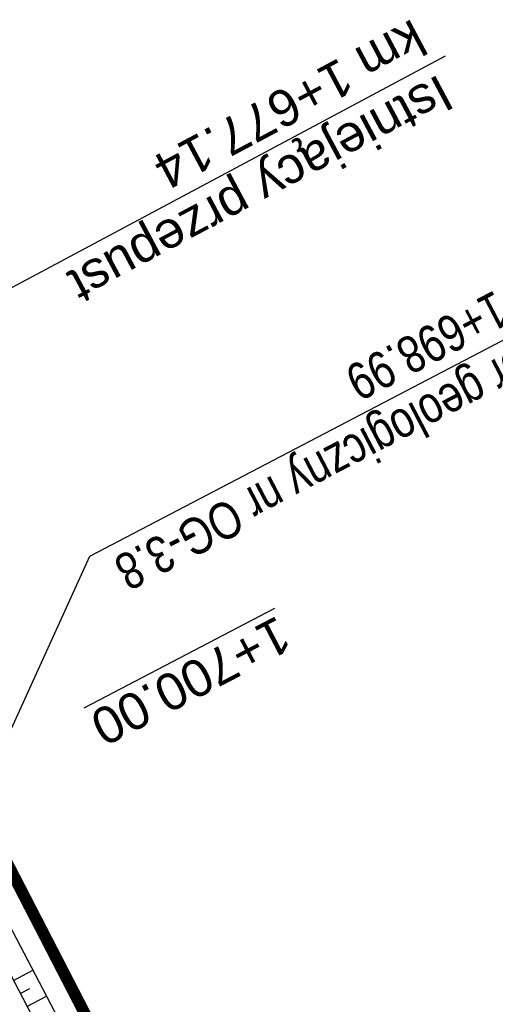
# Model space of a CAD drawing. Header units: metres. Extents: x 7529682 to 7533711, y 5721195 to 5727842.
# Tile 145 of 232: x 7530516 to 7530532, y 5726290 to 5726323. Entities that reach past the tile are written whole.
import ezdxf

# ---------------------------------------------------------------- set-up
doc = ezdxf.new("R2010")
doc.units = ezdxf.units.M
doc.linetypes.add('817-dzialki-09-05-04$0$HIDDEN', pattern=[0.375, 0.25, -0.125])
for name, color, linetype, lineweight, true_color in [('D-hatch-ciag-pieszo-rowerowy', 7, 'Continuous', 13, 0xff9f80), ('D-LR-etap-III', 7, '817-dzialki-09-05-04$0$HIDDEN', 50, 0x00008f), ('D-przekroje-pop', 7, 'Continuous', 50, 0x000099)]:
    doc.layers.add(name, color=color, linetype=linetype, lineweight=lineweight, true_color=true_color)
doc.layers.add('D-opisy', color=2, linetype='Continuous', lineweight=30)
doc.layers.add('D-otw-geotechniczne-opis', color=7, linetype='Continuous', lineweight=30)
for name, color, linetype in [('D-pobocza', 60, 'Continuous'), ('D-skarpa', 2, 'Continuous'), ('D-skarpa-kreskowanie', 2, 'Continuous')]:
    doc.layers.add(name, color=color, linetype=linetype)
doc.styles.add('2mm08', font='arial.ttf', dxfattribs={"width": 0.8})
doc.styles.get("Standard").update_dxf_attribs({"font": 'arial.ttf'})

msp = doc.modelspace()

# ---------------------------------------------------------------- hatches: boundary and pattern name
at = {"layer": 'D-hatch-ciag-pieszo-rowerowy'}
h = msp.add_hatch(dxfattribs=at)
h.set_pattern_fill('ANSI37', color=256, scale=0.15, style=0)
h.set_pattern_definition([(45, (0, 0), (-0.3367596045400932, 0.3367596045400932), []), (135, (0, 0), (-0.3367596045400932, -0.3367596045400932), [])])
edge = h.paths.add_edge_path()
edge.add_line((7530579.998522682, 5726163.493739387), (7530582.284496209, 5726164.518555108))
edge.add_line((7530582.284496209, 5726164.518555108), (7530574.938047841, 5726178.433592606))
edge.add_arc((7530619.154135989, 5726201.777490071), 49.99999999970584, 202.6680019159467, 207.8318275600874, ccw=False)
edge.add_line((7530573.016462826, 5726182.507951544), (7530570.149922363, 5726189.371401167))
edge.add_arc((7530524.012249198, 5726170.10186264), 50.00000000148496, 22.66800191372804, 27.59343639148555)
edge.add_line((7530568.325081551, 5726193.261588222), (7530565.111118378, 5726199.411048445))
edge.add_arc((7530529.660852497, 5726180.883267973), 40.00000000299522, 27.5934364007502, 33.13088798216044)
edge.add_line((7530563.157820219, 5726202.745407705), (7530555.510576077, 5726214.462444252))
edge.add_arc((7530589.007543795, 5726236.324583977), 39.99999999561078, 208.4475238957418, 213.1308879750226, ccw=False)
edge.add_line((7530553.837393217, 5726217.270437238), (7530543.027684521, 5726237.223001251))
edge.add_line((7530543.027684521, 5726237.223001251), (7530528.098577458, 5726266.318802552))
edge.add_line((7530528.098577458, 5726266.318802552), (7530507.524476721, 5726305.703644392))
edge.add_line((7530507.524476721, 5726305.703644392), (7530488.365786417, 5726341.908676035))
edge.add_line((7530488.365786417, 5726341.908676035), (7530485.291037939, 5726347.724119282))
edge.add_line((7530485.291037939, 5726347.724119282), (7530482.336740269, 5726347.963133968))
edge.add_line((7530482.336740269, 5726347.963133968), (7530486.156097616, 5726340.739370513))
edge.add_line((7530486.156097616, 5726340.739370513), (7530505.311679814, 5726304.540212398))
edge.add_line((7530505.311679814, 5726304.540212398), (7530525.878466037, 5726265.169372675))
edge.add_line((7530525.878466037, 5726265.169372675), (7530540.816194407, 5726236.056769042))
edge.add_line((7530540.816194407, 5726236.056769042), (7530551.687957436, 5726215.98966512))
edge.add_arc((7530586.858108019, 5726235.043811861), 40.00000000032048, 208.4475238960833, 213.1308879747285)
edge.add_line((7530553.361140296, 5726213.181672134), (7530560.998180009, 5726201.480270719))
edge.add_arc((7530527.501212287, 5726179.618130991), 40.00000000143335, 27.59343638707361, 33.130887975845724, ccw=False)
edge.add_line((7530562.95147817, 5726198.145911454), (7530566.059636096, 5726192.19889448))
edge.add_arc((7530521.746803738, 5726169.039168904), 50.00000000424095, 22.668001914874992, 27.593436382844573, ccw=False)
edge.add_line((7530567.884476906, 5726188.308707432), (7530570.753025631, 5726181.440449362))
edge.add_arc((7530616.890698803, 5726200.709987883), 50.00000000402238, 202.6680019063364, 207.8318275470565)
edge.add_line((7530572.674610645, 5726177.366090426), (7530579.998522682, 5726163.493739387))

# ---------------------------------------------------------------- linework, layer by layer
at = {"layer": 'D-LR-etap-III', "ltscale": 10, "flags": 128}
msp.add_lwpolyline([(7531750.474471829, 5723895.103125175, 0.4, 0.4, 0), (7531750.505, 5723895.13, 0.4, 0.4, 0), (7531682.71, 5724022.92, 0.4, 0.4, 0), (7531619.177023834, 5724147.203692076, 0.4, 0.4, 0), (7531592.308960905, 5724198.48863389, 0.4, 0.4, 0), (7531553.263875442, 5724272.918564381, 0.4, 0.4, 0), (7531504.019999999, 5724366.79, 0.4, 0.4, 0), (7531482.09, 5724407.62, 0.4, 0.4, 0), (7531412.350402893, 5724541.182759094, 0.4, 0.4, 0), (7531388.463669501, 5724586.929768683, 0.4, 0.4, 0), (7531345.12, 5724669.94, 0.4, 0.4, 0), (7531127.66, 5725081.67, 0.4, 0.4, 0), (7531059.253139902, 5725211.040795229, 0.4, 0.4, 0), (7531008.007244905, 5725307.953830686, 0.4, 0.4, 0), (7530964.181635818, 5725390.835555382, 0.4, 0.4, 0), (7530914.557354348, 5725484.683561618, 0.4, 0.4, 0), (7530865.243241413, 5725577.493975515, 0.4, 0.4, 0), (7530840.085257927, 5725624.058651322, 0.4, 0.4, 0), (7530802.559525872, 5725694.924584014, 0.4, 0.4, 0), (7530755.54, 5725787.51, 0.4, 0.4, 0), (7530708.717810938, 5725876.303221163, 0.4, 0.4, 0), (7530695.12, 5725902.09, 0.4, 0.4, 0), (7530642.91397006, 5726001.07839487, 0.4, 0.4, 0), (7530634.934723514, 5726016.146615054, 0.4, 0.4, 0), (7530610.820000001, 5726061.929999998, 0.4, 0.4, 0), (7530610.820000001, 5726061.929999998, 0.4, 0.4, 0), (7530607.21, 5726063.51, 0.4, 0.4, 0), (7530597.42, 5726080.68, 0.4, 0.4, 0), (7530591.16, 5726088.44, 0.4, 0.4, 0), (7530581.28, 5726107.21, 0.4, 0.4, 0), (7530571.29, 5726130.56, 0.4, 0.4, 0), (7530549.554994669, 5726171.527317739, 0.4, 0.4, 0), (7530531.014309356, 5726206.473807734, 0.4, 0.4, 0), (7530516.461208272, 5726236.016618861, 0.4, 0.4, 0), (7530500.798929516, 5726266.141265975, 0.4, 0.4, 0), (7530491.349999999, 5726283.94, 0.4, 0.4, 0), (7530482.4, 5726303.41, 0.4, 0.4, 0), (7530482.4, 5726303.41, 0.4, 0.4, 0), (7530450.41, 5726357.28, 0.4, 0.4, 0), (7530397.759396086, 5726458.499907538, 0.4, 0.4, 0), (7530334.707815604, 5726583.664702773, 0.4, 0.4, 0), (7530303.939274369, 5726645.167943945, 0.4, 0.4, 0), (7530300.509779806, 5726651.777515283, 0.4, 0.4, 0), (7530289.213532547, 5726671.966724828, 0.4, 0.4, 0), (7530281.54, 5726685.57, 0.4, 0.4, 0), (7530261.37085633, 5726724.163374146, 0.4, 0.4, 0), (7530254.03, 5726738.21, 0.4, 0.4, 0), (7530197.219999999, 5726845.06, 0.4, 0.4, 0), (7530194.71, 5726849.15, 0.4, 0.4, 0), (7530195.92, 5726850.75, 0.4, 0.4, 0), (7530170.546669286, 5726892.961489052, 0.4, 0.4, 0), (7530143.174718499, 5726945.065838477, 0.4, 0.4, 0), (7530105.059999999, 5727018.32, 0.4, 0.4, 0), (7530100.059999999, 5727027.16, 0.4, 0.4, 0), (7530062.318670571, 5727099.625398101, 0.4, 0.4, 0), (7530015.378537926, 5727189.420463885, 0.4, 0.4, 0), (7529983.207960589, 5727250.206596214, 0.4, 0.4, 0), (7529953.284293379, 5727306.74720398, 0.4, 0.4, 0), (7529900.67053443, 5727406.15903814, 0.4, 0.4, 0), (7529890.630239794, 5727425.131178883, 0.4, 0.4, 0), (7529875.155383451, 5727454.426350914, 0.4, 0.4, 0), (7529857.560096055, 5727487.787346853, 0.4, 0.4, 0), (7529835.194401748, 5727530.19312405, 0.4, 0.4, 0), (7529811.740544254, 5727574.662079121, 0.4, 0.4, 0), (7529792.101859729, 5727611.922638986, 0.4, 0.4, 0), (7529768.066117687, 5727657.469613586, 0.4, 0.4, 0), (7529755.210566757, 5727682.131373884, 0.4, 0.4, 0), (7529753.309999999, 5727681.13, 0.4, 0.4, 0), (7529739.21, 5727707.77, 0.4, 0.4, 0), (7529735.394745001, 5727711.251990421, 0.4, 0.4, 0), (7529725.42, 5727730.2, 0.4, 0.4, 0), (7529723.55, 5727729.88, 0.4, 0.4, 0), (7529695.566668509, 5727782.932080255, 0.4, 0.4, 0), (7529717.67971874, 5727794.024357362, 0.4, 0.4, 0), (7529736.274870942, 5727758.647400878, 0.4, 0.4, 0), (7529736.274870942, 5727758.647400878, 0.4, 0.4, 0), (7529744.511003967, 5727750.406106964, 0.4, 0.4, 0), (7529744.511003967, 5727750.406106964, 0.4, 0.4, 0), (7529750.282568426, 5727738.549848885, 0.4, 0.4, 0), (7529777.108510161, 5727687.569424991, 0.4, 0.4, 0), (7529796.51537536, 5727651.329932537, 0.4, 0.4, 0), (7529814.937945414, 5727616.793170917, 0.4, 0.4, 0), (7529839.006722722, 5727572.303976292, 0.4, 0.4, 0), (7529860.617626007, 5727532.509108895, 0.4, 0.4, 0), (7529882.348967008, 5727491.504261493, 0.4, 0.4, 0), (7529904.865139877, 5727449.096370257, 0.4, 0.4, 0), (7529920.747384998, 5727418.884773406, 0.4, 0.4, 0), (7529946.676504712, 5727368.547487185, 0.4, 0.4, 0), (7529972.024701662, 5727320.573310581, 0.4, 0.4, 0), (7529987.740014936, 5727290.153392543, 0.4, 0.4, 0), (7529996.497385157, 5727273.661630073, 0.4, 0.4, 0), (7530017.541471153, 5727234.202689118, 0.4, 0.4, 0), (7530033.053657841, 5727204.864166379, 0.4, 0.4, 0), (7530051.622983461, 5727170.222745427, 0.4, 0.4, 0), (7530069.276612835, 5727137.015751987, 0.4, 0.4, 0), (7530089.385386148, 5727097.533639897, 0.4, 0.4, 0), (7530109.712512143, 5727060.746615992, 0.4, 0.4, 0), (7530136.769722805, 5727011.640131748, 0.4, 0.4, 0), (7530162.446686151, 5726962.743777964, 0.4, 0.4, 0), (7530187.674104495, 5726916.992101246, 0.4, 0.4, 0), (7530207.820739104, 5726879.335323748, 0.4, 0.4, 0), (7530230.625609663, 5726834.518686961, 0.4, 0.4, 0), (7530262.288093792, 5726776.61832811, 0.4, 0.4, 0), (7530277.509672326, 5726760.213143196, 0.4, 0.4, 0), (7530286.036865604, 5726744.106684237, 0.4, 0.4, 0), (7530288.097472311, 5726735.884066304, 0.4, 0.4, 0), (7530290.393870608, 5726725.046963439, 0.4, 0.4, 0), (7530296.17664807, 5726713.582980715, 0.4, 0.4, 0), (7530302.726195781, 5726701.18226779, 0.4, 0.4, 0), (7530325.685047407, 5726657.466383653, 0.4, 0.4, 0), (7530343.243978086, 5726623.648592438, 0.4, 0.4, 0), (7530360.229820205, 5726591.746871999, 0.4, 0.4, 0), (7530383.20855044, 5726548.059469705, 0.4, 0.4, 0), (7530406.017875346, 5726503.605514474, 0.4, 0.4, 0), (7530427.464919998, 5726462.620289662, 0.4, 0.4, 0), (7530447.9278544, 5726424.388014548, 0.4, 0.4, 0), (7530471.126878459, 5726379.920667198, 0.4, 0.4, 0), (7530490.501003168, 5726343.033350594, 0.4, 0.4, 0), (7530509.499458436, 5726306.733076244, 0.4, 0.4, 0), (7530529.890269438, 5726267.244072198, 0.4, 0.4, 0), (7530543.852446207, 5726238.990319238, 0.4, 0.4, 0), (7530554.808897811, 5726218.943990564, 0.4, 0.4, 0), (7530559.027108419, 5726212.223286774, 0.4, 0.4, 0), (7530563.060988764, 5726206.409670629, 0.4, 0.4, 0), (7530566.93354971, 5726200.463543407, 0.4, 0.4, 0), (7530569.771022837, 5726194.901501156, 0.4, 0.4, 0), (7530571.47319415, 5726191.282350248, 0.4, 0.4, 0), (7530572.839142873, 5726188.024533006, 0.4, 0.4, 0), (7530575.295071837, 5726182.034664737, 0.4, 0.4, 0), (7530579.736851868, 5726173.306070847, 0.4, 0.4, 0), (7530583.3, 5726167.41, 0.4, 0.4, 0), (7530593.4, 5726163.33, 0.4, 0.4, 0), (7530598.618375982, 5726155.264489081, 0.4, 0.4, 0), (7530608.258304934, 5726140.497132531, 0.4, 0.4, 0), (7530603.269999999, 5726136.83, 0.4, 0.4, 0), (7530606.53, 5726131.84, 0.4, 0.4, 0), (7530604.239057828, 5726124.21679044, 0.4, 0.4, 0), (7530605.847136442, 5726121.630127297, 0.4, 0.4, 0), (7530608.971611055, 5726116.164124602, 0.4, 0.4, 0), (7530618.114293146, 5726097.791111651, 0.4, 0.4, 0), (7530651.213125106, 5726034.959524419, 0.4, 0.4, 0), (7530670.243741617, 5725998.61095082, 0.4, 0.4, 0), (7530698.075474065, 5725945.952624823, 0.4, 0.4, 0), (7530716.505955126, 5725911.3051464, 0.4, 0.4, 0), (7530735.223454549, 5725875.667401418, 0.4, 0.4, 0), (7530752.504235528, 5725842.154920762, 0.4, 0.4, 0), (7530778.310652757, 5725793.501254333, 0.4, 0.4, 0), (7530797.499961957, 5725756.381811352, 0.4, 0.4, 0), (7530812.518974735, 5725728.28874362, 0.4, 0.4, 0), (7530820.039295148, 5725713.160404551, 0.4, 0.4, 0), (7530822.422446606, 5725710.193574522, 0.4, 0.4, 0), (7530833.154893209, 5725688.800634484, 0.4, 0.4, 0), (7530849.629354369, 5725656.158601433, 0.4, 0.4, 0), (7530867.98290276, 5725621.963939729, 0.4, 0.4, 0), (7530872.629809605, 5725612.88760475, 0.4, 0.4, 0), (7530880.354488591, 5725597.594500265, 0.4, 0.4, 0), (7530883.839446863, 5725593.389159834, 0.4, 0.4, 0), (7530891.782113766, 5725587.763349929, 0.4, 0.4, 0), (7530895.038670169, 5725584.280746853, 0.4, 0.4, 0), (7530897.033644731, 5725580.941110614, 0.4, 0.4, 0), (7530900.951646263, 5725579.945856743, 0.4, 0.4, 0), (7530904.80970798, 5725571.977328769, 0.4, 0.4, 0), (7530903.682362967, 5725568.566434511, 0.4, 0.4, 0), (7530908.900614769, 5725558.844845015, 0.4, 0.4, 0), (7530910.252030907, 5725545.671606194, 0.4, 0.4, 0), (7530912.872986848, 5725538.645543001, 0.4, 0.4, 0), (7530945.278171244, 5725478.464284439, 0.4, 0.4, 0), (7530959.692318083, 5725450.24628822, 0.4, 0.4, 0), (7531002.82670893, 5725368.192370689, 0.4, 0.4, 0), (7531044.703532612, 5725290.314293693, 0.4, 0.4, 0), (7531064.098839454, 5725253.212562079, 0.4, 0.4, 0), (7531083.010253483, 5725216.677517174, 0.4, 0.4, 0), (7531113.013137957, 5725158.465613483, 0.4, 0.4, 0), (7531137.364304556, 5725113.07076138, 0.4, 0.4, 0), (7531150.830830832, 5725086.711759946, 0.4, 0.4, 0), (7531159.745663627, 5725076.640848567, 0.4, 0.4, 0), (7531166.309999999, 5725074.58, 0.4, 0.4, 0), (7531172.29, 5725062.58, 0.4, 0.4, 0), (7531170.589828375, 5725055.605912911, 0.4, 0.4, 0), (7531173.732823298, 5725044.080706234, 0.4, 0.4, 0), (7531215.342008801, 5724964.859648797, 0.4, 0.4, 0), (7531238.054496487, 5724921.684649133, 0.4, 0.4, 0), (7531262.389821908, 5724875.282876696, 0.4, 0.4, 0), (7531295.587160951, 5724811.265731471, 0.4, 0.4, 0), (7531348.487908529, 5724712.362812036, 0.4, 0.4, 0), (7531363.740817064, 5724682.68394264, 0.4, 0.4, 0), (7531366.986905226, 5724675.865317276, 0.4, 0.4, 0), (7531382.541261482, 5724646.110625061, 0.4, 0.4, 0), (7531401.299165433, 5724610.874551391, 0.4, 0.4, 0), (7531428.964837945, 5724558.862274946, 0.4, 0.4, 0), (7531449.111202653, 5724520.397801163, 0.4, 0.4, 0), (7531477.292992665, 5724465.831467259, 0.4, 0.4, 0), (7531500.996290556, 5724421.112506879, 0.4, 0.4, 0), (7531512.121834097, 5724400.549045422, 0.4, 0.4, 0), (7531513.78163794, 5724396.757451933, 0.4, 0.4, 0), (7531526.32, 5724379.39, 0.4, 0.4, 0), (7531566.783642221, 5724302.73628205, 0.4, 0.4, 0), (7531578.579156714, 5724282.774819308, 0.4, 0.4, 0), (7531584.232619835, 5724273.111246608, 0.4, 0.4, 0), (7531590.109283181, 5724263.508189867, 0.4, 0.4, 0), (7531593.027899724, 5724258.771479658, 0.4, 0.4, 0), (7531595.711841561, 5724254.226824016, 0.4, 0.4, 0), (7531601.659976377, 5724243.898197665, 0.4, 0.4, 0), (7531606.097733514, 5724235.986407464, 0.4, 0.4, 0), (7531609.382207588, 5724230.799061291, 0.4, 0.4, 0), (7531611.580260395, 5724227.671180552, 0.4, 0.4, 0), (7531612.707802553, 5724225.86410867, 0.4, 0.4, 0), (7531618.665224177, 5724214.480919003, 0.4, 0.4, 0), (7531619.885522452, 5724212.333950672, 0.4, 0.4, 0), (7531620.931818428, 5724210.787064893, 0.4, 0.4, 0), (7531623.518605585, 5724207.111542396, 0.4, 0.4, 0), (7531626.143926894, 5724203.61306897, 0.4, 0.4, 0), (7531632.022984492, 5724196.485954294, 0.4, 0.4, 0), (7531653.949089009, 5724152.617641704, 0.4, 0.4, 0), (7531656.750690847, 5724143.103797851, 0.4, 0.4, 0), (7531659.61440691, 5724133.254504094, 0.4, 0.4, 0), (7531661.627147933, 5724128.646047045, 0.4, 0.4, 0.01093811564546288), (7531674.314987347, 5724101.43546424, 0.4, 0.4, 0), (7531685.137626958, 5724081.408252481, 0.4, 0.4, 0), (7531692.159945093, 5724066.277333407, 0.4, 0.4, 0), (7531699.662164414, 5724051.388120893, 0.4, 0.4, 0), (7531704.480624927, 5724040.808561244, 0.4, 0.4, 0), (7531704.480624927, 5724040.808561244, 0.4, 0.4, 0), (7531704.401251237, 5724037.368913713, 0.4, 0.4, 0), (7531720.383609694, 5724003.441317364, 0.4, 0.4, 0), (7531728.79890528, 5723986.206298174, 0.4, 0.4, 0), (7531733.237926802, 5723977.192631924, 0.4, 0.4, 0), (7531736.750027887, 5723969.505210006, 0.4, 0.4, 0), (7531737.336143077, 5723968.518916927, 0.4, 0.4, 0), (7531738.285051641, 5723967.699360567, 0.4, 0.4, 0), (7531742.180915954, 5723962.346428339, 0.4, 0.4, 0), (7531744.286141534, 5723958.615526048, 0.4, 0.4, 0), (7531755.393260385, 5723944.192617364, 0.4, 0.4, 0), (7531758.69, 5723936.76, 0.4, 0.4, 0), (7531780.08, 5723929.25, 0.4, 0.4, 0), (7531792.611989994, 5723906.337708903, 0.4, 0.4, 0), (7531792.611989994, 5723906.337708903, 0.4, 0.4, 0), (7531756.962094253, 5723883.055323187, 0.4, 0.4, 0), (7531750.46, 5723895.130000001, 0.4, 0.4, 0), (7531750.46, 5723895.130000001, 0, 0, 0)], format="xyseb", dxfattribs=at)
at = {"layer": 'D-opisy'}
msp.add_line((7530500.62, 5726306.08), (7530530.687670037, 5726322.120006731), dxfattribs=at)
at = {"layer": 'D-otw-geotechniczne-opis', "linetype": 'ByBlock', "lineweight": 30}
msp.add_lwpolyline([(7530535.578339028, 5726313.961989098), (7530518.556595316, 5726305.070063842), (7530515.720150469, 5726298.82676913), (7530510.632079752, 5726296.168830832)], dxfattribs=at)
at = {"layer": 'D-pobocza'}
msp.add_lwpolyline([(7530324.032388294, 5726655.813713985), (7530341.471974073, 5726622.699070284), (7530358.390317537, 5726590.298920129), (7530381.35380982, 5726547.094645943), (7530404.499700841, 5726502.816380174), (7530425.990268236, 5726461.837237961), (7530446.370276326, 5726422.955378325), (7530469.336376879, 5726378.969782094), (7530488.807806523, 5726342.142381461), (7530507.967036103, 5726305.936330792), (7530528.542599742, 5726266.548688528), (7530543.469982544, 5726237.456247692), (7530554.277020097, 5726217.508614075, 0.02043787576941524), (7530555.92928817, 5726214.735721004), (7530563.576532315, 5726203.018684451, -0.0241663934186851), (7530565.554246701, 5726199.642645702), (7530568.768209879, 5726193.493185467, -0.02149457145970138), (7530570.611299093, 5726189.564096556), (7530573.477839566, 5726182.700646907, 0.0225352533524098), (7530575.380208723, 5726178.66703158), (7530582.908951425, 5726164.406707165)], format="xyb", dxfattribs=at)
at = {"layer": 'D-skarpa', "linetype": 'Continuous'}
msp.add_lwpolyline([(7530446.65765741, 5726425.202170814, 0.0005304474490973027), (7530467.502333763, 5726385.315638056), (7530469.793794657, 5726380.871556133), (7530470.470837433, 5726379.557015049), (7530472.123183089, 5726376.465067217), (7530474.475080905, 5726372.052714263), (7530476.742451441, 5726367.595669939), (7530479.075686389, 5726363.173449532), (7530481.419165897, 5726358.756645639), (7530483.74261229, 5726354.329249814), (7530486.058620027, 5726349.897921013), (7530489.836629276, 5726342.685345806), (7530490.698818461, 5726341.040747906), (7530506.95003181, 5726310.042099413), (7530508.828643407, 5726306.397532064), (7530509.203294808, 5726305.561500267), (7530511.354587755, 5726301.044190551), (7530529.219069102, 5726266.909294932)], format="xyb", dxfattribs=at)
at = {"layer": 'D-skarpa-kreskowanie', "linetype": 'Continuous'}
for p, q in [((7530515.960705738, 5726290.634110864, 107.6708741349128), (7530516.62192646, 5726290.979523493, 107.1735129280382)), ((7530516.192214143, 5726290.190936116, 107.6707048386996), (7530516.522992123, 5726290.363729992, 107.4218981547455)), ((7530516.423722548, 5726289.747761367, 107.6705355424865), (7530517.085613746, 5726290.093524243, 107.1726700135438))]:
    msp.add_line(p, q, dxfattribs=at)

# ---------------------------------------------------------------- texts
at = {"layer": 'D-opisy'}
for s, p in [('km 1+677.14', (7530529.568180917, 5726323.402610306)), ('Istniejący przepust', (7530530.484603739, 5726321.516953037))]:
    msp.add_text(s, height=1.25, rotation=208.078296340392, dxfattribs=at).set_placement(p)
at = {"layer": 'D-otw-geotechniczne-opis', "linetype": 'Continuous', "insert": (7530535.135164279, 5726313.730480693), "char_height": 1.25, "attachment_point": 4, "rotation": 207.58194877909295, "style": '2mm08'}
msp.add_mtext('Otwór geologiczny nr OG-3.8\\Pkm 1+698.99', dxfattribs=at)
at = {"layer": 'D-przekroje-pop', "lineweight": 30}
msp.add_text('%%U1+700.00', height=1.25, rotation=207.58194878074, dxfattribs=at).set_placement((7530524.974502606, 5726303.082043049))

doc.saveas('drawing.dxf')
